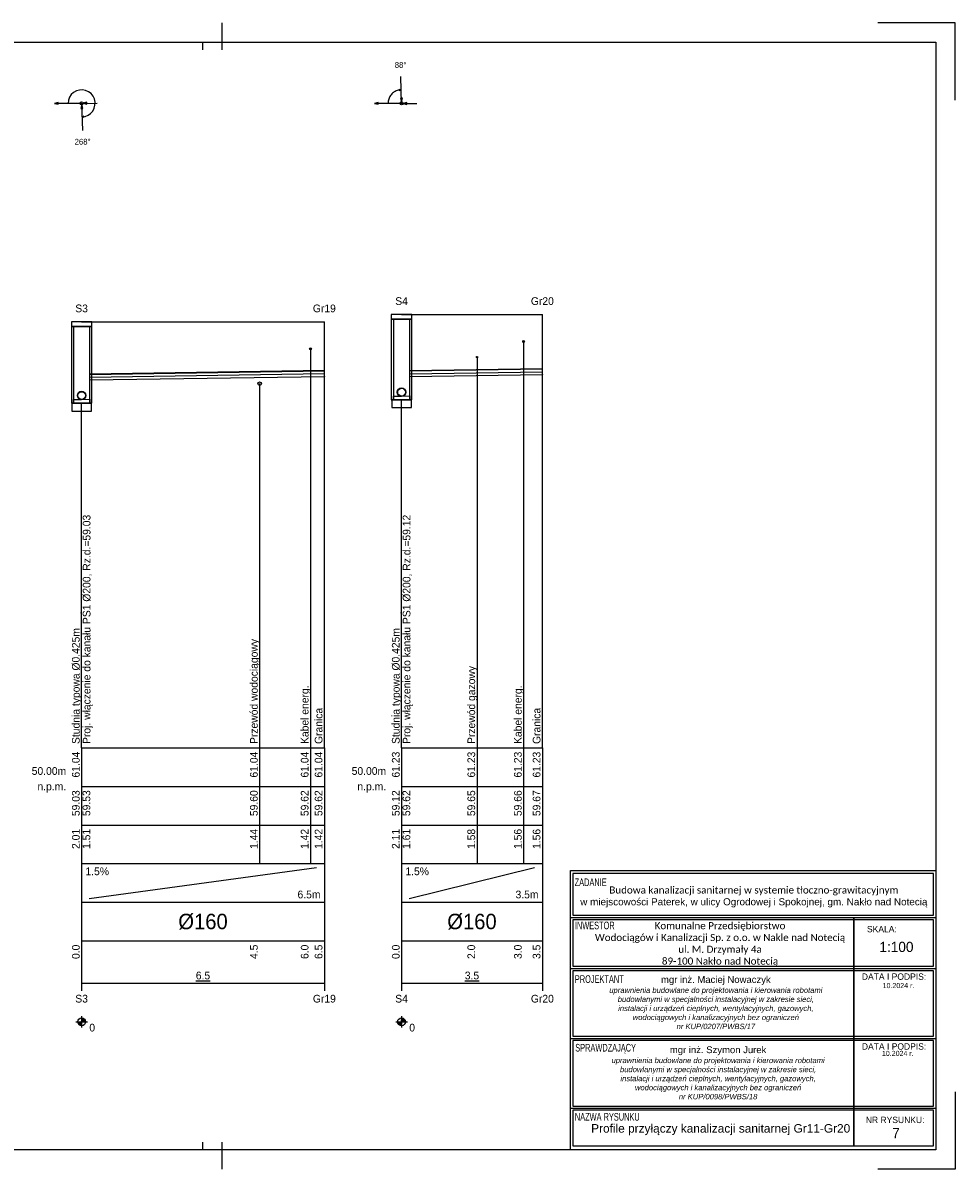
# Model space of a CAD drawing. Header units: metres. Extents: x 2733 to 3788, y -1659 to 878.
# Tile 10 of 23: x 3345 to 3587, y -942 to -645. Entities that reach past the tile are written whole.
import ezdxf
from ezdxf.enums import TextEntityAlignment as Align

# ---------------------------------------------------------------- set-up
doc = ezdxf.new("R2010")
doc.units = ezdxf.units.M
doc.header["$LTSCALE"] = 0.2
doc.layers.get('0').update_dxf_attribs({"color": 8, "linetype": 'CONTINUOUS'})
for name, color, linetype, lineweight in [('IS_tab', 254, 'CONTINUOUS', 18), ('M_Ramki do druku', 7, 'CONTINUOUS', 25), ('M_Ramki rysunków', 2, 'CONTINUOUS', 25)]:
    doc.layers.add(name, color=color, linetype=linetype, lineweight=lineweight)
for name, color, linetype in [('M_Ramki markery', 1, 'CONTINUOUS'), ('M_Ramki znaczniki', 6, 'CONTINUOUS'), ('SJ_14_Krawędzie', 7, 'CONTINUOUS'), ('SJ_15_Linie_tab', 7, 'CONTINUOUS'), ('SJ_16_Liczby', 7, 'CONTINUOUS'), ('SJ_19_Opis_Pz', 7, 'CONTINUOUS'), ('SJ_21_Opis_wl', 7, 'CONTINUOUS'), ('SJ_23_Opis_uzbr', 7, 'CONTINUOUS'), ('SJ_25_Linie_opi', 7, 'CONTINUOUS'), ('SJ_27_Wymiary', 7, 'CONTINUOUS'), ('SJ_2_Teren_istn', 3, 'CONTINUOUS'), ('SJ_5_Węzły', 7, 'CONTINUOUS'), ('SJ_8_KS_GRAWITA', 7, 'CONTINUOUS'), ('SJ_9_Uzbr__podz', 7, 'CONTINUOUS')]:
    doc.layers.add(name, color=color, linetype=linetype)
doc.styles.add('MCAD_TS', font='GENISO.SHX', dxfattribs={"width": 0.8, "oblique": 15})
doc.styles.add('OPISOWY', font='GOTHIC.TTF')
doc.styles.add('tab_0.75', font='txt', dxfattribs={"height": 0.75})
doc.styles.add('tab_0.90 0.7', font='txt', dxfattribs={"width": 0.7, "height": 0.9})
doc.styles.add('tab_1.00', font='arial.ttf', dxfattribs={"height": 1})
doc.styles.add('tab_1.20', font='txt', dxfattribs={"height": 1.2})

# ---------------------------------------------------------------- blocks, each defined once
blk = doc.blocks.new('Znacznik_narozny_v2')
at = {"layer": 'M_Ramki znaczniki'}
blk.add_lwpolyline([(0, -20), (0, 0), (20, 0)], dxfattribs=at)
blk = doc.blocks.new('*U137')
at = {"layer": 'M_Ramki do druku'}
for p, q in [((650, 297), (650, 292)), ((650, 5), (650, 0))]:
    blk.add_line(p, q, dxfattribs=at)
at = {"layer": 'M_Ramki markery'}
for p, q in [((645, 292), (645, 290)), ((650, 292), (650, 290)), ((645, 7), (645, 5)), ((650, 7), (650, 5))]:
    blk.add_line(p, q, dxfattribs=at)
at = {"layer": 'M_Ramki rysunków', "color": 0, "linetype": 'ByBlock', "lineweight": -2}
blk.add_lwpolyline([(15, 5), (15, 292), (835, 292), (835, 5)], close=True, dxfattribs=at)
at = {"layer": 'M_Ramki znaczniki', "xscale": -1}
blk.add_blockref('Znacznik_narozny_v2', (840, 297), dxfattribs=at)
at = {"layer": 'M_Ramki znaczniki', "rotation": 180}
blk.add_blockref('Znacznik_narozny_v2', (840, 0), dxfattribs=at)
at = {"layer": 'M_Ramki do druku', "style": 'MCAD_TS', "width": 0.8}
for tag, p in [('KOMENTARZ', (6.54, 30.57)), ('RYSUNEK', (10.28, 30.57)), ('DATA', (14.02, 30.57))]:
    blk.add_attdef(tag, p, '', height=2, rotation=90, dxfattribs=at)

msp = doc.modelspace()

# ---------------------------------------------------------------- linework, layer by layer
at = {"color": 7, "linetype": 'ByBlock'}
for p, q in [((3487.08, -864.26), (3581.68, -864.26)), ((3487.08, -936.67), (3487.08, -864.26)), ((3487.08, -864.26), (3581.68, -864.26)), ((3581.68, -864.26), (3581.68, -936.67)), ((3487.08, -876.45), (3581.68, -876.45)), ((3487.08, -889.65), (3581.68, -889.65)), ((3487.08, -907.79), (3581.68, -907.79)), ((3487.08, -925.88), (3581.68, -925.88)), ((3487.08, -925.88), (3581.68, -925.88)), ((3581.68, -936.67), (3487.08, -936.67))]:
    msp.add_line(p, q, dxfattribs=at)
for points in [[(3487.63, -875.83), (3581.13, -875.83), (3581.13, -865.1), (3487.63, -865.1)], [(3487.63, -889.1), (3581.13, -889.1), (3581.13, -877.06), (3487.63, -877.06)], [(3560.47, -935.6), (3560.47, -935.6), (3560.47, -876.45), (3560.47, -876.45)], [(3487.63, -907.23), (3581.13, -907.23), (3581.13, -890.27), (3487.63, -890.27)], [(3487.63, -925.33), (3581.13, -925.33), (3581.13, -908.38), (3487.63, -908.38)], [(3487.63, -935.6), (3581.13, -935.6), (3581.13, -926.43), (3487.63, -926.43)]]:
    msp.add_lwpolyline(points, close=True, dxfattribs=at)
at = {"layer": 'SJ_14_Krawędzie'}
for p, q in [((3362.52, -736.46), (3423.28, -735.55)), ((3445.41, -735.59), (3479.76, -735.07))]:
    msp.add_line(p, q, dxfattribs=at)
at = {"layer": 'SJ_15_Linie_tab'}
for p, q in [((3360.39, -832.51), (3423.28, -832.51)), ((3360.39, -832.51), (3360.39, -862.51)), ((3360.39, -832.51), (3360.39, -893.51)), ((3406.52, -832.51), (3406.52, -842.51)), ((3419.68, -832.51), (3419.68, -842.51)), ((3423.28, -832.51), (3423.28, -862.51)), ((3423.28, -832.51), (3423.28, -893.51)), ((3443.28, -832.51), (3479.76, -832.51)), ((3443.28, -832.51), (3443.28, -862.51)), ((3443.28, -832.51), (3443.28, -893.51)), ((3462.85, -832.51), (3462.85, -842.51)), ((3474.91, -832.51), (3474.91, -842.51)), ((3479.76, -832.51), (3479.76, -862.51)), ((3479.76, -832.51), (3479.76, -893.51)), ((3360.39, -842.51), (3423.28, -842.51)), ((3406.52, -842.51), (3406.52, -852.51)), ((3419.68, -842.51), (3419.68, -852.51)), ((3443.28, -842.51), (3479.76, -842.51)), ((3462.85, -842.51), (3462.85, -852.51)), ((3474.91, -842.51), (3474.91, -852.51)), ((3360.39, -852.51), (3423.28, -852.51)), ((3406.52, -852.51), (3406.52, -862.51)), ((3419.68, -852.51), (3419.68, -862.51)), ((3443.28, -852.51), (3479.76, -852.51)), ((3462.85, -852.51), (3462.85, -862.51)), ((3474.91, -852.51), (3474.91, -862.51)), ((3360.39, -862.51), (3423.28, -862.51)), ((3360.39, -862.51), (3360.39, -872.51)), ((3362.39, -871.51), (3421.28, -863.51)), ((3423.28, -862.51), (3423.28, -872.51)), ((3443.28, -862.51), (3479.76, -862.51)), ((3443.28, -862.51), (3443.28, -872.51)), ((3445.28, -871.51), (3477.76, -863.51)), ((3479.76, -862.51), (3479.76, -872.51)), ((3360.39, -872.51), (3423.28, -872.51)), ((3423.28, -872.51), (3423.28, -882.51)), ((3443.28, -872.51), (3479.76, -872.51)), ((3479.76, -872.51), (3479.76, -882.51)), ((3360.39, -882.51), (3423.28, -882.51)), ((3360.39, -882.51), (3360.39, -895.51)), ((3423.28, -882.51), (3423.28, -895.51)), ((3443.28, -882.51), (3479.76, -882.51)), ((3443.28, -882.51), (3443.28, -895.51)), ((3479.76, -882.51), (3479.76, -895.51)), ((3360.39, -893.51), (3423.28, -893.51)), ((3443.28, -893.51), (3479.76, -893.51))]:
    msp.add_line(p, q, dxfattribs=at)
for points in [[(3479.76, -832.51), (3479.76, -720.25)], [(3423.28, -832.51), (3423.28, -722.14)], [(3443.28, -832.51), (3443.28, -742.36)], [(3360.39, -832.51), (3360.39, -743.23)]]:
    msp.add_lwpolyline(points, dxfattribs=at)
at = {"layer": 'SJ_16_Liczby'}
for p, q in [((3359.63, -904.15), (3361.16, -902.86)), ((3359.67, -904.2), (3361.11, -902.81)), ((3359.72, -904.25), (3361.06, -902.76)), ((3359.78, -904.29), (3361.01, -902.72)), ((3359.83, -904.33), (3360.95, -902.68)), ((3359.89, -904.37), (3360.89, -902.64)), ((3359.96, -904.4), (3360.83, -902.61)), ((3360.02, -904.43), (3360.77, -902.58)), ((3360.08, -904.46), (3360.7, -902.55)), ((3360.15, -904.48), (3360.64, -902.54)), ((3360.22, -904.49), (3360.57, -902.52)), ((3360.29, -904.5), (3360.5, -902.51)), ((3360.36, -904.5), (3360.43, -902.51)), ((3360.39, -902.01), (3360.39, -905.01)), ((3442.52, -904.15), (3444.05, -902.86)), ((3442.56, -904.2), (3444, -902.81)), ((3442.61, -904.25), (3443.95, -902.76)), ((3442.67, -904.29), (3443.9, -902.72)), ((3442.72, -904.33), (3443.84, -902.68)), ((3442.78, -904.37), (3443.78, -902.64)), ((3442.85, -904.4), (3443.72, -902.61)), ((3442.91, -904.43), (3443.66, -902.58)), ((3442.97, -904.46), (3443.59, -902.55)), ((3443.04, -904.48), (3443.53, -902.54)), ((3443.11, -904.49), (3443.46, -902.52)), ((3443.18, -904.5), (3443.39, -902.51)), ((3443.25, -904.5), (3443.32, -902.51)), ((3443.28, -902.01), (3443.28, -905.01)), ((3358.89, -903.51), (3361.89, -903.51)), ((3359.4, -903.64), (3361.38, -903.37)), ((3359.4, -903.58), (3361.39, -903.44)), ((3359.42, -903.71), (3361.37, -903.3)), ((3359.43, -903.78), (3361.36, -903.23)), ((3359.45, -903.85), (3361.33, -903.16)), ((3359.48, -903.91), (3361.31, -903.1)), ((3359.51, -903.97), (3361.28, -903.04)), ((3359.55, -904.04), (3361.24, -902.98)), ((3359.58, -904.09), (3361.2, -902.92)), ((3441.78, -903.51), (3444.78, -903.51)), ((3442.29, -903.64), (3444.27, -903.37)), ((3442.29, -903.58), (3444.28, -903.44)), ((3442.31, -903.71), (3444.26, -903.3)), ((3442.32, -903.78), (3444.25, -903.23)), ((3442.34, -903.85), (3444.22, -903.16)), ((3442.37, -903.91), (3444.2, -903.1)), ((3442.4, -903.97), (3444.17, -903.04)), ((3442.44, -904.04), (3444.13, -902.98)), ((3442.47, -904.09), (3444.09, -902.92))]:
    msp.add_line(p, q, dxfattribs=at)
for centre in [(3360.39, -903.51), (3443.28, -903.51)]:
    msp.add_circle(centre, 1, dxfattribs=at)
at = {"layer": 'SJ_21_Opis_wl'}
for centre, radius in [((3443.28, -740.35), 1.1), ((3443.28, -740.35), 1), ((3360.39, -741.22), 1.1), ((3360.39, -741.22), 1)]:
    msp.add_circle(centre, radius, dxfattribs=at)
at = {"layer": 'SJ_25_Linie_opi'}
for p, q in [((3474.91, -727.25), (3474.91, -832.51)), ((3419.68, -729.14), (3419.68, -832.51)), ((3462.85, -731.25), (3462.85, -832.51)), ((3406.52, -738.14), (3406.52, -832.51))]:
    msp.add_line(p, q, dxfattribs=at)
at = {"layer": 'SJ_27_Wymiary'}
for p, q in [((3443.28, -665.51), (3443.09, -658.51)), ((3360.39, -665.51), (3353.39, -665.51)), ((3360.39, -665.51), (3364.39, -665.47)), ((3360.39, -665.51), (3360.6, -672.5)), ((3443.28, -665.51), (3436.28, -665.51)), ((3443.28, -665.51), (3447.28, -665.51))]:
    msp.add_line(p, q, dxfattribs=at)
for points in [[(3360.5, -669), (3361.3, -668.88), (3362.06, -668.58), (3362.73, -668.11), (3363.27, -667.5), (3363.66, -666.77), (3363.86, -665.98), (3363.88, -665.17), (3363.7, -664.37), (3363.35, -663.63), (3362.83, -662.99), (3362.18, -662.5), (3361.44, -662.16), (3360.63, -662.01), (3359.82, -662.05), (3359.03, -662.28), (3358.32, -662.69), (3357.72, -663.24), (3357.27, -663.93), (3356.99, -664.69), (3356.89, -665.51)], [(3443.19, -662.01), (3442.92, -662.02), (3442.65, -662.06), (3442.39, -662.12), (3442.13, -662.2), (3441.88, -662.3), (3441.63, -662.42), (3441.4, -662.55), (3441.18, -662.71), (3440.97, -662.88), (3440.77, -663.07), (3440.59, -663.27), (3440.43, -663.48), (3440.28, -663.71), (3440.15, -663.94), (3440.04, -664.19), (3439.95, -664.44), (3439.88, -664.7), (3439.83, -664.97), (3439.79, -665.24), (3439.78, -665.51)]]:
    msp.add_lwpolyline(points, dxfattribs=at)
for points in [[(3443.19, -662.01), (3442.7, -661.89), (3442.71, -662.15)], [(3353.39, -665.51), (3354.36, -665.76), (3354.36, -665.25)], [(3360.79, -665.5), (3361.76, -665.75), (3361.76, -665.23)], [(3436.28, -665.51), (3437.25, -665.76), (3437.25, -665.25)], [(3443.27, -665.11), (3443.5, -664.13), (3442.99, -664.15)], [(3443.68, -665.51), (3444.65, -665.77), (3444.65, -665.25)], [(3360.41, -665.91), (3360.17, -666.88), (3360.69, -666.86)], [(3360.5, -669), (3360.98, -669.12), (3360.97, -668.86)]]:
    msp.add_lwpolyline(points, close=True, dxfattribs=at)
for centre in [(3360.39, -665.51), (3443.28, -665.51)]:
    msp.add_circle(centre, 0.4, dxfattribs=at)
at = {"layer": 'SJ_2_Teren_istn'}
for points in [[(3443.28, -720.25), (3479.76, -720.25)], [(3360.39, -722.14), (3423.28, -722.14)]]:
    msp.add_lwpolyline(points, dxfattribs=at)
at = {"layer": 'SJ_5_Węzły'}
for points in [[(3440.63, -721.45), (3445.94, -721.45), (3445.94, -720.25), (3440.63, -720.25)], [(3440.63, -742.36), (3445.94, -742.36), (3445.94, -721.45), (3440.63, -721.45)], [(3441.16, -742.36), (3445.41, -742.36), (3445.41, -721.45), (3441.16, -721.45)], [(3357.74, -723.34), (3363.05, -723.34), (3363.05, -722.14), (3357.74, -722.14)], [(3357.74, -743.23), (3363.05, -743.23), (3363.05, -723.34), (3357.74, -723.34)], [(3358.27, -743.23), (3362.52, -743.23), (3362.52, -723.34), (3358.27, -723.34)], [(3360.39, -743.23), (3358.27, -743.23), (3358.27, -742.22), (3360.39, -742.22), (3362.52, -742.19), (3362.52, -743.23)], [(3440.73, -744.36), (3445.83, -744.36), (3445.83, -742.36), (3440.73, -742.36)], [(3443.28, -742.36), (3441.16, -742.36), (3441.16, -741.35), (3443.28, -741.35), (3445.41, -741.31), (3445.41, -742.36)], [(3357.84, -745.23), (3362.94, -745.23), (3362.94, -743.23), (3357.84, -743.23)]]:
    msp.add_lwpolyline(points, close=True, dxfattribs=at)
at = {"layer": 'SJ_8_KS_GRAWITA'}
for points in [[(3362.52, -735.73), (3423.28, -734.82), (3423.28, -734.75), (3362.52, -735.66)], [(3362.52, -737.19), (3423.28, -736.27), (3423.28, -736.35), (3362.52, -737.26)], [(3445.41, -734.86), (3479.76, -734.34), (3479.76, -734.27), (3445.41, -734.79)], [(3445.41, -736.31), (3479.76, -735.8), (3479.76, -735.87), (3445.41, -736.39)]]:
    msp.add_lwpolyline(points, close=True, dxfattribs=at)
at = {"layer": 'SJ_9_Uzbr__podz'}
for centre, radius in [((3474.91, -727.25), 0.25), ((3419.68, -729.14), 0.25), ((3462.85, -731.25), 0.168), ((3462.85, -731.25), 0.16), ((3406.52, -738.14), 0.472), ((3406.52, -738.14), 0.45)]:
    msp.add_circle(centre, radius, dxfattribs=at)

# ---------------------------------------------------------------- block references
at = {"layer": 'M_Ramki do druku'}
msp.add_blockref('*U137', (2746.68, -941.67), dxfattribs=at)

# ---------------------------------------------------------------- texts
at = {"layer": 'IS_tab', "color": 7, "style": 'tab_0.90 0.7', "width": 0.7}
for s, p in [('ZADANIE', (3488.13, -866.35)), ('INWESTOR', (3488.18, -877.55)), ('PROJEKTANT', (3488.18, -891.44)), ('SPRAWDZAJĄCY', (3488.28, -909.23)), ('NAZWA RYSUNKU', (3488.18, -927.13))]:
    msp.add_text(s, height=1.98, dxfattribs=at).set_placement(p, align=Align.TOP_LEFT)
at = {"layer": 'IS_tab', "color": 7, "style": 'tab_0.75'}
for s, p in [('SKALA:', (3563.86, -878.66)), ('DATA I PODPIS:', (3562.53, -890.97)), ('DATA I PODPIS:', (3562.54, -909.07)), ('NR RYSUNKU:', (3563.56, -928.1))]:
    msp.add_text(s, height=1.65, dxfattribs=at).set_placement(p, align=Align.TOP_LEFT)
at = {"layer": 'IS_tab', "color": 7, "style": 'tab_1.20'}
for s, height, p in [('1:100', 2.64, (3571.49, -884.09)), ('10.2024 r.', 1.32, (3572.02, -894.11)), ('10.2024 r.', 1.32, (3571.84, -911.69)), ('7', 2.64, (3571.36, -932.35))]:
    msp.add_text(s, height=height, dxfattribs=at).set_placement(p, align=Align.MIDDLE_CENTER)
at = {"layer": 'IS_tab', "color": 7, "char_height": 1.8334, "width": 149.5985, "attachment_point": 5, "line_spacing_factor": 1.2, "style": 'tab_1.00'}
for s, insert in [('\\pxsm1,qc;{\\fCalibri|b0|i0|c238|p39;Budowa kanalizacji sanitarnej w systemie tłoczno-grawitacyjnym\\P}w miejscowości Paterek, w ulicy Ogrodowej i Spokojnej, gm. Nakło nad Notecią', (3534.55, -871.15)), ('\\pxsm1,qc;{\\fCalibri|b0|i0|c238|p39;Komunalne Przedsiębiorstwo \\PWodociągów i Kanalizacji Sp. z o.o. w Nakle nad Notecią\\Pul. M. Drzymały 4a\\P89-100 Nakło nad Notecią}', (3525.79, -883.41))]:
    msp.add_mtext(s, dxfattribs=dict(at, insert=insert))
at = {"layer": 'IS_tab', "color": 7, "attachment_point": 5, "style": 'tab_1.00'}
for s, insert, char_height, width in [('mgr inż. Maciej Nowaczyk\\P{\\fArial|b0|i1|c238|p34;\\H0.8x;uprawnienia budowlane do projektowania i kierowania robotami budowlanymi w specjalności instalacyjnej w zakresie sieci,\\Pinstalacji i urządzeń cieplnych, wentylacyjnych, gazowych,\\Pwodociągowych i kanalizacyjnych bez ograniczeń\\Pnr KUP/0207/PWBS/17}', (3524.71, -898.55), 1.75998, 63.7387), ('mgr inż. Szymon Jurek\\P{\\fArial|b0|i1|c238|p34;\\H0.8x;uprawnienia budowlane do projektowania i kierowania robotami budowlanymi w specjalności instalacyjnej w zakresie sieci,\\Pinstalacji i urządzeń cieplnych, wentylacyjnych, gazowych,\\Pwodociągowych i kanalizacyjnych bez ograniczeń\\Pnr KUP/0098/PWBS/18}', (3525.29, -916.74), 1.75998, 63.7387), ('{\\fArial|b0|i0|c238|p0;Profile przyłączy kanalizacji sanitarnej Gr11-Gr20}', (3525.96, -931.45), 2.2, 149.5985)]:
    msp.add_mtext(s, dxfattribs=dict(at, insert=insert, char_height=char_height, width=width))
at = {"layer": 'SJ_15_Linie_tab', "style": 'OPISOWY'}
for s, p in [('50.00m', (3356.39, -839.51)), ('50.00m', (3439.28, -839.51)), ('n.p.m.', (3356.39, -843.51)), ('n.p.m.', (3439.28, -843.51))]:
    msp.add_text(s, height=2, dxfattribs=at).set_placement(p, align=Align.RIGHT)
at = {"layer": 'SJ_16_Liczby', "style": 'OPISOWY'}
for s, height, p in [('88%%D', 1.5, (3443.03, -656.31)), ('268%%D', 1.5, (3360.66, -676.2)), ('S4', 2, (3443.28, -717.75)), ('Gr20', 2, (3479.76, -717.75)), ('S3', 2, (3360.39, -719.64)), ('Gr19', 2, (3423.28, -719.64)), ('%%u6.5', 2, (3391.84, -892.51)), ('%%u3.5', 2, (3461.52, -892.51)), ('S3', 2, (3360.39, -898.51)), ('Gr19', 2, (3423.28, -898.51)), ('S4', 2, (3443.28, -898.51)), ('Gr20', 2, (3479.76, -898.51))]:
    msp.add_text(s, height=height, dxfattribs=at).set_placement(p, align=Align.CENTER)
for s, p in [('61.04', (3359.89, -833.51)), ('61.04', (3406.02, -833.51)), ('61.04', (3419.18, -833.51)), ('61.04', (3422.78, -833.51)), ('61.23', (3442.78, -833.51)), ('61.23', (3462.35, -833.51)), ('61.23', (3474.41, -833.51)), ('61.23', (3479.26, -833.51)), ('59.03', (3359.89, -843.51)), ('59.53', (3362.64, -843.51)), ('59.60', (3406.02, -843.51)), ('59.62', (3419.18, -843.51)), ('59.62', (3422.78, -843.51)), ('59.12', (3442.78, -843.51)), ('59.62', (3445.53, -843.51)), ('59.65', (3462.35, -843.51)), ('59.66', (3474.41, -843.51)), ('59.67', (3479.26, -843.51)), ('2.01', (3359.89, -853.51)), ('1.51', (3362.64, -853.51)), ('1.44', (3406.02, -853.51)), ('1.42', (3419.18, -853.51)), ('1.42', (3422.78, -853.51)), ('2.11', (3442.78, -853.51)), ('1.61', (3445.53, -853.51)), ('1.58', (3462.35, -853.51)), ('1.56', (3474.41, -853.51)), ('1.56', (3479.26, -853.51)), ('0.0', (3359.89, -883.51)), ('4.5', (3406.02, -883.51)), ('6.0', (3419.18, -883.51)), ('6.5', (3422.78, -883.51)), ('0.0', (3442.78, -883.51)), ('2.0', (3462.35, -883.51)), ('3.0', (3474.41, -883.51)), ('3.5', (3479.26, -883.51))]:
    msp.add_text(s, height=2, rotation=90, dxfattribs=at).set_placement(p, align=Align.RIGHT)
for s, p in [('1.5%', (3361.39, -865.51)), ('1.5%', (3444.28, -865.51)), ('0', (3362.39, -906.01)), ('0', (3445.28, -906.01))]:
    msp.add_text(s, height=2, dxfattribs=at).set_placement(p)
for s, p in [('6.5m', (3422.28, -871.51)), ('3.5m', (3478.76, -871.51))]:
    msp.add_text(s, height=2, dxfattribs=at).set_placement(p, align=Align.RIGHT)
at = {"layer": 'SJ_16_Liczby', "style": 'OPISOWY', "width": 0.9082}
for p, p2 in [((3385.44, -879.51), (3398.24, -879.51)), ((3455.12, -879.51), (3467.92, -879.51))]:
    msp.add_text('%%C160', height=4, dxfattribs=at).set_placement(p, p2, align=Align.FIT)
at = {"layer": 'SJ_19_Opis_Pz', "style": 'OPISOWY'}
for s, p in [('Studnia typowa %%C0.425m', (3359.89, -831.51)), ('Studnia typowa %%C0.425m', (3442.78, -831.51)), ('Granica', (3422.78, -831.51)), ('Granica', (3479.26, -831.51))]:
    msp.add_text(s, height=2, rotation=90, dxfattribs=at).set_placement(p)
at = {"layer": 'SJ_21_Opis_wl', "style": 'OPISOWY'}
for s, p in [('Proj. włączenie do kanału PŚ1 %%C200, Rz.d.=59.03', (3362.69, -831.51)), ('Proj. włączenie do kanału PŚ1 %%C200, Rz.d.=59.12', (3445.58, -831.51))]:
    msp.add_text(s, height=2, rotation=90, dxfattribs=at).set_placement(p)
at = {"layer": 'SJ_23_Opis_uzbr', "style": 'OPISOWY'}
for s, p in [('Przewód wodociągowy', (3406.02, -831.51)), ('Przewód gazowy', (3462.35, -831.51)), ('Kabel energ.', (3419.18, -831.51)), ('Kabel energ.', (3474.41, -831.51))]:
    msp.add_text(s, height=2, rotation=90, dxfattribs=at).set_placement(p)

doc.saveas('drawing.dxf')
